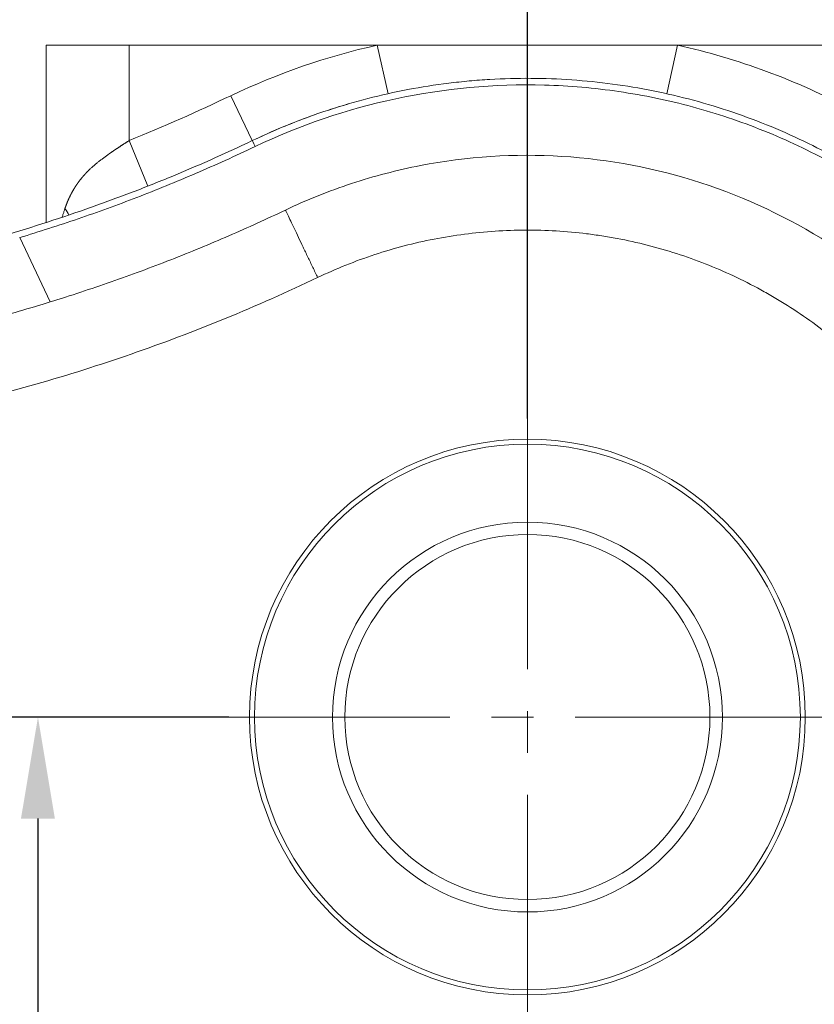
# Model space of a CAD drawing. Header units: millimetres. Extents: x 176 to 9387, y -11044 to -3322.
# Tile 216 of 256: x 8257 to 8352, y -9805 to -9686. Entities that reach past the tile are written whole.
import ezdxf

# ---------------------------------------------------------------- set-up
doc = ezdxf.new("R2010")
doc.units = ezdxf.units.MM
doc.header["$LTSCALE"] = 0.3175
doc.linetypes.add('CENTER2', pattern=[28.575, 19.05, -3.175, 3.175, -3.175])
for name, color, linetype, lineweight in [('1轮廓实线层', 7, 'Continuous', 18), ('3中心线层', 1, 'CENTER2', 13), ('7标注层', 4, 'Continuous', 13)]:
    doc.layers.add(name, color=color, linetype=linetype, lineweight=lineweight)
doc.styles.add('PC_TEXTSTYLE', font='ISOCP.SHX', dxfattribs={"width": 0.707, "bigfont": 'GBCBIG.SHX'})
doc.dimstyles.new('GB_LINEAR', dxfattribs={"dimtxt": 3.5, "dimasz": 3.5, "dimexe": 1, "dimexo": 0, "dimgap": 1.5, "dimtad": 1, "dimdsep": 46, "dimtxsty": 'PC_TEXTSTYLE', "dimcen": 0, "dimclrd": 256, "dimclrt": 3, "dimadec": 0, "dimazin": 2, "dimtp": 0.1, "dimtm": 0.1, "dimtfac": 0.71, "dimtdec": 3, "dimtmove": 0, "dimatfit": 3, "dimfxl": 1, "dimtfill": 1, "dimarcsym": 0})

# ---------------------------------------------------------------- blocks, each defined once
blk = doc.blocks.new('*D61')
at = {"layer": '7标注层', "color": 0, "lineweight": -2, "transparency": 16777216}
for p, q in [((8317.86, -9734.19), (8317.86, -9661.51)), ((8354.86, -9924.19), (8354.86, -9661.51))]:
    blk.add_line(p, q, dxfattribs=at)
at = {"layer": '7标注层', "lineweight": -2, "transparency": 16777216}
blk.add_line((8330.11, -9665.01), (8342.61, -9665.01), dxfattribs=at)
at = {"layer": '7标注层', "transparency": 16777216}
for points in [[(8330.11, -9662.97), (8330.11, -9667.06), (8317.86, -9665.01)], [(8342.61, -9667.06), (8342.61, -9662.97), (8354.86, -9665.01)]]:
    blk.add_solid(points, dxfattribs=at)
at = {"layer": 'Defpoints', "color": 0, "transparency": 16777216}
for p in [(8354.86, -9665.01), (8317.86, -9734.19), (8354.86, -9924.19)]:
    blk.add_point(p, dxfattribs=at)
at = {"layer": '7标注层', "color": 3, "transparency": 16777216, "insert": (8336.36, -9653.64), "char_height": 12.25, "attachment_point": 5, "style": 'PC_TEXTSTYLE', "bg_fill": 3, "box_fill_scale": 1.1, "bg_fill_color": 257, "bg_fill_transparency": 0}
blk.add_mtext('37', dxfattribs=at)
blk = doc.blocks.new('*D62')
at = {"layer": '7标注层', "color": 0, "lineweight": -2, "transparency": 16777216}
for p, q in [((8281.86, -9770.19), (8255.36, -9770.19)), ((8347.86, -9931.19), (8255.36, -9931.19))]:
    blk.add_line(p, q, dxfattribs=at)
at = {"layer": '7标注层', "lineweight": -2, "transparency": 16777216}
blk.add_line((8258.86, -9782.44), (8258.86, -9918.94), dxfattribs=at)
at = {"layer": '7标注层', "transparency": 16777216}
for points in [[(8260.9, -9782.44), (8256.81, -9782.44), (8258.86, -9770.19)], [(8256.81, -9918.94), (8260.9, -9918.94), (8258.86, -9931.19)]]:
    blk.add_solid(points, dxfattribs=at)
at = {"layer": 'Defpoints', "color": 0, "transparency": 16777216}
for p in [(8281.86, -9770.19), (8258.86, -9931.19), (8347.86, -9931.19)]:
    blk.add_point(p, dxfattribs=at)
at = {"layer": '7标注层', "color": 3, "transparency": 16777216, "insert": (8247.48, -9850.69), "char_height": 12.25, "attachment_point": 5, "rotation": 90, "style": 'PC_TEXTSTYLE', "bg_fill": 3, "box_fill_scale": 1.1, "bg_fill_color": 257, "bg_fill_transparency": 0}
blk.add_mtext('161', dxfattribs=at)

msp = doc.modelspace()

# ---------------------------------------------------------------- linework, layer by layer
at = {"layer": '1轮廓实线层'}
for p, q in [((8259.85631, -9689.19279), (8269.85631, -9689.19279)), ((8259.85631, -9710.53841), (8259.85631, -9689.19279)), ((8269.85631, -9689.19279), (8299.74554, -9689.19279)), ((8269.85631, -9689.19279), (8269.85631, -9700.68754)), ((8299.74554, -9689.19279), (8335.96708, -9689.19279)), ((8301.05475, -9695.04821), (8299.74554, -9689.19279)), ((8334.65786, -9695.04821), (8335.96708, -9689.19279)), ((8335.96708, -9689.19279), (8365.85631, -9689.19279)), ((8284.69756, -9700.69821), (8282.11376, -9695.28304)), ((8272.09287, -9706.19213), (8269.85631, -9700.68754)), ((8256.6564, -9712.3945), (8260.31626, -9720.1526))]:
    msp.add_line(p, q, dxfattribs=at)
for radius in [33.5, 32.9, 23.5, 22, 22]:
    msp.add_circle((8317.85631, -9770.19279), radius, dxfattribs=at)
for radius, start, end in [(83, 102.6034527, 115.5077457), (83, 61.9638739, 77.3965473), (77, 106.3015417, 108.1371757)]:
    msp.add_arc((8317.85631, -9770.19279), radius, start, end, dxfattribs=at)
for centre, major_axis, ratio, start_param, end_param in [((8288.14262, -9707.91842), (-3.44506, 7.22022), 0.000003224, 5.835670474, 6.283185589), ((8257.45455, -9708.90575), (-5.27983, 2.85017), 0.503496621, 3.764317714, 3.961793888)]:
    msp.add_ellipse(centre, major_axis=major_axis, ratio=ratio, start_param=start_param, end_param=end_param, dxfattribs=at)
for points, knots in [([(8355.8276, -9703.20637), (8354.4788, -9702.4418), (8353.11174, -9701.72066), (8348.76936, -9699.59373), (8345.73031, -9698.33945), (8341.04884, -9696.75015), (8339.4678, -9696.26921), (8336.26381, -9695.40699), (8334.636, -9695.02501), (8329.7551, -9694.04535), (8326.48804, -9693.60753), (8319.92842, -9693.15049), (8316.63585, -9693.13129), (8312.50386, -9693.37459), (8311.67664, -9693.43666), (8310.02055, -9693.58801), (8309.19047, -9693.67747), (8306.71465, -9693.98498), (8305.07897, -9694.24239), (8300.21551, -9695.16816), (8297.03112, -9695.98944), (8290.7771, -9698.03642), (8287.70741, -9699.26208), (8284.69756, -9700.69821)], [0, 0, 0, 0, 0.062710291, 0.062710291, 0.196608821, 0.196608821, 0.263558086, 0.263558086, 0.330507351, 0.330507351, 0.464405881, 0.464405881, 0.598304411, 0.598304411, 0.631779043, 0.631779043, 0.665253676, 0.665253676, 0.73220294, 0.73220294, 0.86610147, 0.86610147, 1, 1, 1, 1]), ([(8354.53777, -9703.39877), (8351.88332, -9701.9408), (8347.77402, -9699.99338), (8343.51863, -9698.42271), (8340.65429, -9697.46125), (8339.2084, -9697.02341), (8334.83722, -9695.8409), (8331.87852, -9695.22687), (8325.91439, -9694.35252), (8322.90896, -9694.09226), (8313.88618, -9693.84927), (8307.86229, -9694.40253), (8296.13328, -9696.89707), (8290.42782, -9698.83727), (8285.03682, -9701.40921)], [0, 0, 0, 0, 0.125, 0.1875, 0.1875, 0.25, 0.25, 0.375, 0.375, 0.5, 0.5, 0.75, 0.75, 1, 1, 1, 1]), ([(8284.69755, -9700.69821), (8284.94111, -9700.582), (8285.18515, -9700.46713), (8287.32408, -9699.47401), (8289.24632, -9698.67505), (8291.52713, -9697.83328), (8291.85909, -9697.71333), (8292.19184, -9697.59567)], [0, 0, 0, 0, 0.099361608, 0.099361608, 0.86922754, 0.86922754, 1, 1, 1, 1]), ([(8284.69756, -9700.69821), (8281.3241, -9702.30782), (8277.91064, -9703.82052), (8272.73075, -9705.94479), (8270.99416, -9706.62874), (8267.50103, -9707.94829), (8265.7432, -9708.58434), (8260.44855, -9710.41664), (8256.90099, -9711.5337), (8249.77111, -9713.56363), (8246.18877, -9714.47649), (8238.9898, -9716.10076), (8235.37316, -9716.81215), (8228.10571, -9718.03433), (8224.4549, -9718.54511), (8217.11895, -9719.36506), (8213.4338, -9719.67424), (8206.02869, -9720.0881), (8202.30872, -9720.19279), (8198.57093, -9720.19279)], [0, 0, 0, 0, 0.125, 0.125, 0.1875, 0.1875, 0.25, 0.25, 0.375, 0.375, 0.5, 0.5, 0.625, 0.625, 0.75, 0.75, 0.875, 0.875, 1, 1, 1, 1]), ([(8262.10521, -9708.90575), (8262.11137, -9708.88756), (8262.12369, -9708.85117), (8262.14245, -9708.79675), (8262.1614, -9708.74244), (8262.18057, -9708.68825), (8262.19996, -9708.63418), (8262.21956, -9708.58024), (8262.23938, -9708.52641), (8262.25943, -9708.4727), (8262.27969, -9708.41911), (8262.30018, -9708.36564), (8262.3209, -9708.31229), (8262.34184, -9708.25906), (8262.36301, -9708.20595), (8262.38441, -9708.15296), (8262.40604, -9708.10009), (8262.4279, -9708.04734), (8262.44999, -9707.99471), (8262.47232, -9707.9422), (8262.49489, -9707.88981), (8262.51769, -9707.83753), (8262.54073, -9707.78538), (8262.56401, -9707.73335), (8262.58754, -9707.68144), (8262.61131, -9707.62965), (8262.63532, -9707.57798), (8262.65958, -9707.52643), (8262.68409, -9707.47499), (8262.70885, -9707.42368), (8262.73386, -9707.37249), (8262.75912, -9707.32142), (8262.78464, -9707.27046), (8262.8104, -9707.21963), (8262.83643, -9707.16892), (8262.86272, -9707.11833), (8262.88926, -9707.06785), (8262.91606, -9707.0175), (8262.94313, -9706.96727), (8262.97046, -9706.91715), (8262.99805, -9706.86716), (8263.02592, -9706.81729), (8263.05405, -9706.76753), (8263.08244, -9706.7179), (8263.11111, -9706.66838), (8263.14005, -9706.61899), (8263.16927, -9706.56972), (8263.19876, -9706.52056), (8263.22852, -9706.47153), (8263.25856, -9706.42261), (8263.28888, -9706.37382), (8263.31948, -9706.32514), (8263.35037, -9706.27659), (8263.38153, -9706.22815), (8263.41298, -9706.17984), (8263.44471, -9706.13164), (8263.47674, -9706.08357), (8263.50904, -9706.03561), (8263.54164, -9705.98777), (8263.57453, -9705.94006), (8263.60771, -9705.89246), (8263.64118, -9705.84499), (8263.67495, -9705.79763), (8263.70901, -9705.75039), (8263.74337, -9705.70328), (8263.77802, -9705.65628), (8263.81298, -9705.6094), (8263.84823, -9705.56265), (8263.88379, -9705.51601), (8263.91964, -9705.46949), (8263.9558, -9705.42309), (8263.99227, -9705.37682), (8264.02904, -9705.33066), (8264.06612, -9705.28462), (8264.1035, -9705.2387), (8264.1412, -9705.1929), (8264.1792, -9705.14723), (8264.21751, -9705.10167), (8264.25614, -9705.05623), (8264.29508, -9705.01091), (8264.33433, -9704.96571), (8264.3739, -9704.92063), (8264.41378, -9704.87567), (8264.45398, -9704.83083), (8264.49449, -9704.78611), (8264.53533, -9704.74152), (8264.57648, -9704.69704), (8264.61795, -9704.65268), (8264.65974, -9704.60844), (8264.70186, -9704.56432), (8264.74429, -9704.52032), (8264.78705, -9704.47644), (8264.83013, -9704.43268), (8264.87353, -9704.38904), (8264.91726, -9704.34551), (8264.96132, -9704.30211), (8265.0057, -9704.25883), (8265.11102, -9704.15717), (8265.28262, -9703.99621), (8265.52779, -9703.77619), (8265.78796, -9703.55237), (8266.06336, -9703.32473), (8266.35422, -9703.09328), (8266.66069, -9702.85801), (8266.98286, -9702.61894), (8267.2156, -9702.45159), (8267.35159, -9702.35544), (8267.38596, -9702.33126), (8267.42187, -9702.30609), (8267.45931, -9702.27995), (8267.49829, -9702.25282), (8267.53882, -9702.22472), (8267.5809, -9702.19565), (8267.62453, -9702.16559), (8267.66972, -9702.13455), (8267.71646, -9702.10254), (8267.76477, -9702.06955), (8267.81466, -9702.03558), (8267.86611, -9702.00063), (8267.91913, -9701.9647), (8267.97374, -9701.9278), (8268.02993, -9701.88991), (8268.0877, -9701.85105), (8268.14706, -9701.81121), (8268.20801, -9701.77039), (8268.27055, -9701.72859), (8268.33469, -9701.68582), (8268.40043, -9701.64206), (8268.46776, -9701.59733), (8268.5367, -9701.55162), (8268.60723, -9701.50493), (8268.67937, -9701.45727), (8268.75311, -9701.40862), (8268.82846, -9701.359), (8268.9054, -9701.30839), (8268.98395, -9701.25681), (8269.06409, -9701.20426), (8269.14584, -9701.15072), (8269.22917, -9701.0962), (8269.3141, -9701.04071), (8269.40061, -9700.98424), (8269.48871, -9700.92679), (8269.57839, -9700.86836), (8269.66963, -9700.80895), (8269.76244, -9700.74857), (8269.82485, -9700.70799), (8269.85631, -9700.68754)], [0, 0, 0, 0, 0.005056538, 0.010113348, 0.015170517, 0.020228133, 0.025286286, 0.030345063, 0.035404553, 0.040464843, 0.045526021, 0.050588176, 0.055651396, 0.060715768, 0.06578138, 0.070848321, 0.075916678, 0.080986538, 0.086057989, 0.091131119, 0.096206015, 0.101282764, 0.106361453, 0.111442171, 0.116525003, 0.121610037, 0.126697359, 0.131787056, 0.136879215, 0.141973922, 0.147071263, 0.152171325, 0.157274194, 0.162379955, 0.167488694, 0.172600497, 0.177715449, 0.182833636, 0.187955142, 0.193080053, 0.198208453, 0.203340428, 0.208476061, 0.213615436, 0.218758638, 0.223905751, 0.229056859, 0.234212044, 0.23937139, 0.24453498, 0.249702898, 0.254875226, 0.260052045, 0.26523344, 0.270419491, 0.27561028, 0.280805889, 0.2860064, 0.291211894, 0.29642245, 0.301638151, 0.306859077, 0.312085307, 0.317316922, 0.322554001, 0.327796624, 0.333044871, 0.338298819, 0.343558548, 0.348824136, 0.354095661, 0.359373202, 0.364656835, 0.369946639, 0.37524269, 0.380545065, 0.385853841, 0.391169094, 0.396490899, 0.401819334, 0.407154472, 0.41249639, 0.417845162, 0.423200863, 0.428563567, 0.433933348, 0.439310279, 0.444694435, 0.450085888, 0.455484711, 0.460890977, 0.466304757, 0.471726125, 0.47715515, 0.482591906, 0.488036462, 0.493488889, 0.498949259, 0.526625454, 0.555312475, 0.585016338, 0.615742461, 0.647495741, 0.680280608, 0.714101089, 0.748960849, 0.752318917, 0.755826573, 0.759483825, 0.763290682, 0.767247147, 0.771353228, 0.775608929, 0.780014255, 0.784569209, 0.789273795, 0.794128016, 0.799131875, 0.804285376, 0.809588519, 0.815041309, 0.820643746, 0.826395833, 0.832297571, 0.838348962, 0.844550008, 0.85090071, 0.857401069, 0.864051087, 0.870850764, 0.877800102, 0.884899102, 0.892147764, 0.89954609, 0.90709408, 0.914791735, 0.922639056, 0.930636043, 0.938782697, 0.947079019, 0.955525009, 0.964120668, 0.972865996, 0.981760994, 0.990805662, 1, 1, 1, 1]), ([(8285.03682, -9701.40921), (8282.63219, -9702.5565), (8280.24435, -9703.63735), (8276.67938, -9705.16952), (8275.49386, -9705.66539), (8273.12702, -9706.6292), (8269.58306, -9708.03302), (8266.05361, -9709.31605), (8261.35276, -9710.92807), (8259.00486, -9711.68475), (8256.6564, -9712.3945)], [0, 0, 0, 0, 0.25, 0.25, 0.375, 0.375, 0.5, 0.75, 0.75, 1, 1, 1, 1]), ([(8288.6896, -9709.07232), (8291.27651, -9707.83776), (8293.94048, -9706.76911), (8299.37858, -9704.97706), (8307.70088, -9702.80679), (8316.32021, -9702.24957), (8327.71023, -9702.95329), (8333.35403, -9704.02848), (8344.18401, -9707.54873), (8349.37021, -9709.99379), (8358.96165, -9716.09193), (8363.3669, -9719.74502), (8371.1248, -9728.02414), (8374.47745, -9732.65017), (8379.92586, -9742.5817), (8382.02162, -9747.88719), (8384.83111, -9758.84442), (8385.54486, -9764.49615), (8385.55123, -9775.79349), (8384.84386, -9781.43909), (8382.05657, -9792.37418), (8379.97665, -9797.66367), (8374.57693, -9807.56023), (8367.93733, -9816.77437), (8354.88301, -9827.69907), (8339.54581, -9835.05914), (8322.87578, -9838.40626), (8305.90132, -9837.54034), (8295.08017, -9834.19157), (8289.95943, -9831.87672)], [0, 0, 0, 0, 0.03125, 0.03125, 0.0625, 0.125, 0.125, 0.1875, 0.1875, 0.25, 0.25, 0.3125, 0.3125, 0.375, 0.375, 0.4375, 0.4375, 0.5, 0.5, 0.5625, 0.5625, 0.625, 0.625, 0.6875, 0.75, 0.8125, 0.875, 0.9375, 1, 1, 1, 1]), ([(8260.31626, -9720.1526), (8262.79251, -9719.38801), (8265.24481, -9718.58067), (8270.09301, -9716.88507), (8272.48893, -9715.9968), (8277.2217, -9714.14413), (8279.55849, -9713.1798), (8284.17058, -9711.17926), (8286.44593, -9710.14296), (8288.6896, -9709.07232)], [0, 0, 0, 0, 0.25, 0.25, 0.5, 0.5, 0.75, 0.75, 1, 1, 1, 1]), ([(8261.77384, -9709.9368), (8261.78733, -9709.89339), (8261.8196, -9709.79005), (8261.87111, -9709.6267), (8261.92855, -9709.4467), (8261.98671, -9709.26653), (8262.04553, -9709.08621), (8262.08531, -9708.96592), (8262.10521, -9708.90575)], [0, 0, 0, 0, 0.126370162, 0.300846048, 0.47544695, 0.650172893, 0.825023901, 1, 1, 1, 1]), ([(8288.68961, -9709.07234), (8288.69605, -9709.08584), (8288.70253, -9709.09941), (8288.71977, -9709.13554), (8288.73063, -9709.15831), (8288.76384, -9709.2279), (8288.78681, -9709.27604), (8288.85821, -9709.42567), (8288.90913, -9709.5324), (8289.0718, -9709.8733), (8289.19349, -9710.12832), (8289.46162, -9710.69025), (8289.60806, -9710.99715), (8289.92223, -9711.65558), (8290.08996, -9712.00709), (8290.44175, -9712.74434), (8290.62578, -9713.13003), (8291.00419, -9713.92306), (8291.19853, -9714.33035), (8291.59114, -9715.15316), (8291.78939, -9715.56864), (8292.18369, -9716.39498), (8292.37972, -9716.80581), (8292.572, -9717.20877)], [0, 0, 0, 0, 0.009710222, 0.009710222, 0.025429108, 0.025429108, 0.056866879, 0.056866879, 0.11974242, 0.11974242, 0.245493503, 0.245493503, 0.371244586, 0.371244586, 0.496995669, 0.496995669, 0.622746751, 0.622746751, 0.748497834, 0.748497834, 0.874248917, 0.874248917, 1, 1, 1, 1]), ([(8292.572, -9717.20877), (8294.8174, -9716.13733), (8297.11042, -9715.2185), (8301.78779, -9713.67452), (8304.17218, -9713.04934), (8307.8192, -9712.33779), (8309.05022, -9712.1382), (8311.50639, -9711.8195), (8312.73406, -9711.69966), (8316.41587, -9711.456), (8318.8688, -9711.4474), (8322.54579, -9711.66602), (8323.77104, -9711.77767), (8325.60832, -9712.00378), (8326.22064, -9712.08893), (8327.44508, -9712.27901), (8328.05812, -9712.38412), (8331.11148, -9712.95762), (8333.50011, -9713.56553), (8338.17236, -9715.0711), (8340.45593, -9715.96891), (8343.80239, -9717.53323), (8344.90468, -9718.09109), (8346.53781, -9718.98388), (8347.07951, -9719.29128), (8348.14881, -9719.92074), (8348.67715, -9720.24319), (8351.2876, -9721.89368), (8353.27644, -9723.33588), (8357.06123, -9726.45637), (8358.85719, -9728.13465), (8361.40145, -9730.83525), (8362.22715, -9731.76958), (8363.80854, -9733.67778), (8364.56546, -9734.65251), (8366.73728, -9737.63711), (8368.05377, -9739.70707), (8370.42343, -9744.0078), (8371.47719, -9746.24018), (8373.31026, -9750.86451), (8374.07139, -9753.20996), (8375.29207, -9757.96545), (8375.75159, -9760.37549), (8376.21476, -9764.03899), (8376.33132, -9765.26826), (8376.44799, -9767.12461), (8376.47721, -9767.74659), (8376.51569, -9768.98765), (8376.52502, -9769.60691), (8376.52257, -9772.69702), (8376.36439, -9775.14926), (8375.74558, -9780.01533), (8375.28495, -9782.42917), (8374.51375, -9785.42164), (8374.34969, -9786.01889), (8374.00176, -9787.21087), (8373.8178, -9787.80571), (8373.24021, -9789.57366), (8372.81969, -9790.73457), (8371.45434, -9794.16536), (8370.40623, -9796.38358), (8368.03395, -9800.68194), (8366.70996, -9802.76216), (8363.77763, -9806.78037), (8362.19853, -9808.67787), (8358.82737, -9812.2483), (8357.03448, -9813.9228), (8354.18435, -9816.26864), (8353.2074, -9817.02282), (8351.19836, -9818.4743), (8350.16501, -9819.17199), (8347.02563, -9821.14906), (8344.86669, -9822.32404), (8340.42102, -9824.39712), (8338.13427, -9825.29517), (8335.19332, -9826.23895), (8334.601, -9826.41875), (8333.408, -9826.76025), (8332.80654, -9826.92212), (8331.00222, -9827.37717), (8329.79593, -9827.64094), (8326.16708, -9828.31654), (8323.73458, -9828.61316), (8318.84316, -9828.90001), (8316.38428, -9828.89076), (8313.29377, -9828.68301), (8312.67375, -9828.63148), (8311.43739, -9828.50893), (8310.82185, -9828.43802), (8308.98306, -9828.19673), (8307.76763, -9827.9978), (8304.15219, -9827.28855), (8301.78272, -9826.66678), (8298.28909, -9825.51316), (8297.13469, -9825.09165), (8295.41857, -9824.40286), (8294.84912, -9824.16383), (8294.14059, -9823.85306), (8293.99905, -9823.79031), (8293.82232, -9823.71112), (8293.78699, -9823.69524), (8293.734, -9823.67137), (8293.71635, -9823.66341), (8293.68986, -9823.65144), (8293.68103, -9823.64745), (8293.66338, -9823.63947), (8293.65455, -9823.63548), (8293.5751, -9823.59957), (8293.50447, -9823.56769), (8293.15126, -9823.40846), (8292.86853, -9823.28164), (8292.58565, -9823.15539)], [0, 0, 0, 0, 0.031250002, 0.031250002, 0.062500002, 0.062500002, 0.078125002, 0.078125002, 0.093750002, 0.093750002, 0.125000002, 0.125000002, 0.140625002, 0.140625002, 0.148437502, 0.148437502, 0.156250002, 0.156250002, 0.187500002, 0.187500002, 0.218750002, 0.218750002, 0.234375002, 0.234375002, 0.242187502, 0.242187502, 0.250000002, 0.250000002, 0.281250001, 0.281250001, 0.312500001, 0.312500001, 0.328125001, 0.328125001, 0.343750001, 0.343750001, 0.375000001, 0.375000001, 0.406250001, 0.406250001, 0.437500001, 0.437500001, 0.468750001, 0.468750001, 0.484375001, 0.484375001, 0.492187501, 0.492187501, 0.500000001, 0.500000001, 0.531250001, 0.531250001, 0.562500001, 0.562500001, 0.570312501, 0.570312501, 0.578125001, 0.578125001, 0.593750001, 0.593750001, 0.625000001, 0.625000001, 0.656250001, 0.656250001, 0.687500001, 0.687500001, 0.718750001, 0.718750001, 0.734375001, 0.734375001, 0.750000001, 0.750000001, 0.78125, 0.78125, 0.8125, 0.8125, 0.8203125, 0.8203125, 0.828125, 0.828125, 0.84375, 0.84375, 0.875, 0.875, 0.90625, 0.90625, 0.9140625, 0.9140625, 0.921875, 0.921875, 0.9375, 0.9375, 0.96875, 0.96875, 0.984375, 0.984375, 0.9921875, 0.9921875, 0.994140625, 0.994140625, 0.994628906, 0.994628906, 0.994873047, 0.994873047, 0.994995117, 0.994995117, 0.995117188, 0.995117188, 0.99609375, 0.99609375, 1, 1, 1, 1]), ([(8198.57093, -9738.48513), (8202.65048, -9738.48513), (8206.72385, -9738.37038), (8212.82475, -9738.02852), (8214.85686, -9737.88623), (8218.918, -9737.54464), (8220.94855, -9737.34516), (8227.02508, -9736.66137), (8231.04435, -9736.09358), (8239.02161, -9734.74206), (8242.9796, -9733.95831), (8250.83423, -9732.17458), (8254.73083, -9731.17446), (8262.46384, -9728.96207), (8266.30025, -9727.74982), (8273.91205, -9725.11021), (8277.68762, -9723.6833), (8285.17671, -9720.61097), (8288.89023, -9718.96557), (8292.572, -9717.20877)], [0, 0, 0, 0, 0.125000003, 0.125000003, 0.187500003, 0.187500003, 0.250000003, 0.250000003, 0.375000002, 0.375000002, 0.500000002, 0.500000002, 0.625000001, 0.625000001, 0.750000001, 0.750000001, 0.875, 0.875, 1, 1, 1, 1]), ([(8198.57093, -9729.4699), (8201.12629, -9729.46992), (8203.69554, -9729.42286), (8208.85403, -9729.2327), (8211.4433, -9729.08962), (8216.63385, -9728.70544), (8219.23509, -9728.46432), (8224.44119, -9727.88179), (8232.25575, -9726.85758), (8240.03517, -9725.389), (8247.72272, -9723.63327), (8250.26993, -9723.00019), (8255.32489, -9721.64325), (8257.83263, -9720.91941), (8260.31626, -9720.1526)], [0, 0, 0, 0, 0.125, 0.125, 0.25, 0.25, 0.375, 0.375, 0.5, 0.75, 0.75, 0.875, 0.875, 1, 1, 1, 1]), ([(8292.58565, -9823.15539), (8285.17778, -9819.84926), (8277.63772, -9816.9213), (8266.12948, -9813.09671), (8262.26032, -9811.91653), (8256.40646, -9810.28972), (8254.44534, -9809.77094), (8250.51394, -9808.7834), (8248.54474, -9808.31487), (8238.68144, -9806.09732), (8230.73546, -9804.72285), (8214.73478, -9802.75882), (8206.68009, -9802.16854), (8198.57093, -9801.97282)], [0, 0, 0, 0, 0.25, 0.25, 0.375, 0.375, 0.4375, 0.4375, 0.5, 0.5, 0.75, 0.75, 1, 1, 1, 1])]:
    msp.add_open_spline(points, degree=3, knots=knots, dxfattribs=at)
msp.add_open_spline([(8269.85631, -9700.68754), (8273.99499, -9699.00595), (8278.08186, -9697.20683), (8282.11376, -9695.28304)], degree=3, dxfattribs=at)
at = {"layer": '3中心线层', "ltscale": 5}
for p, q in [((8317.85631, -9734.19279), (8317.85631, -9806.19279)), ((8353.85631, -9770.19279), (8281.85631, -9770.19279))]:
    msp.add_line(p, q, dxfattribs=at)

# ---------------------------------------------------------------- next in the draw order: dimensions: what is measured, and where the dimension line sits
at = {"layer": '7标注层'}
dim = msp.add_linear_dim(base=(8354.85737, -9665.01381), p1=(8317.85631, -9734.19279), p2=(8354.85737, -9924.19279), dimstyle='GB_LINEAR', override={"dimscale": 3.5, "dimgap": 1.5, "dimtad": 1, "dimjust": 0, "dimdec": 2, "dimlfac": 1, "dimse1": 0, "dimse2": 0, "dimsd1": 0, "dimsd2": 0, "dimclrd": 256, "dimclre": 0, "dimtofl": 1}, dxfattribs=at)
dim.commit()
dim.dimension.update_dxf_attribs({"geometry": '*D61', "text_midpoint": (8336.35684, -9653.63881)})

# ---------------------------------------------------------------- next in the draw order: dimensions: what is measured, and where the dimension line sits
dim = msp.add_linear_dim(base=(8258.85631, -9931.19279), p1=(8281.85631, -9770.19279), p2=(8347.85737, -9931.19279), angle=90, dimstyle='GB_LINEAR', override={"dimscale": 3.5, "dimgap": 1.5, "dimtad": 1, "dimjust": 0, "dimdec": 2, "dimlfac": 1, "dimse1": 0, "dimse2": 0, "dimsd1": 0, "dimsd2": 0, "dimclrd": 256, "dimclre": 0, "dimtofl": 1}, dxfattribs=at)
dim.commit()
dim.dimension.update_dxf_attribs({"geometry": '*D62', "text_midpoint": (8247.48131, -9850.69279)})

doc.saveas('drawing.dxf')
